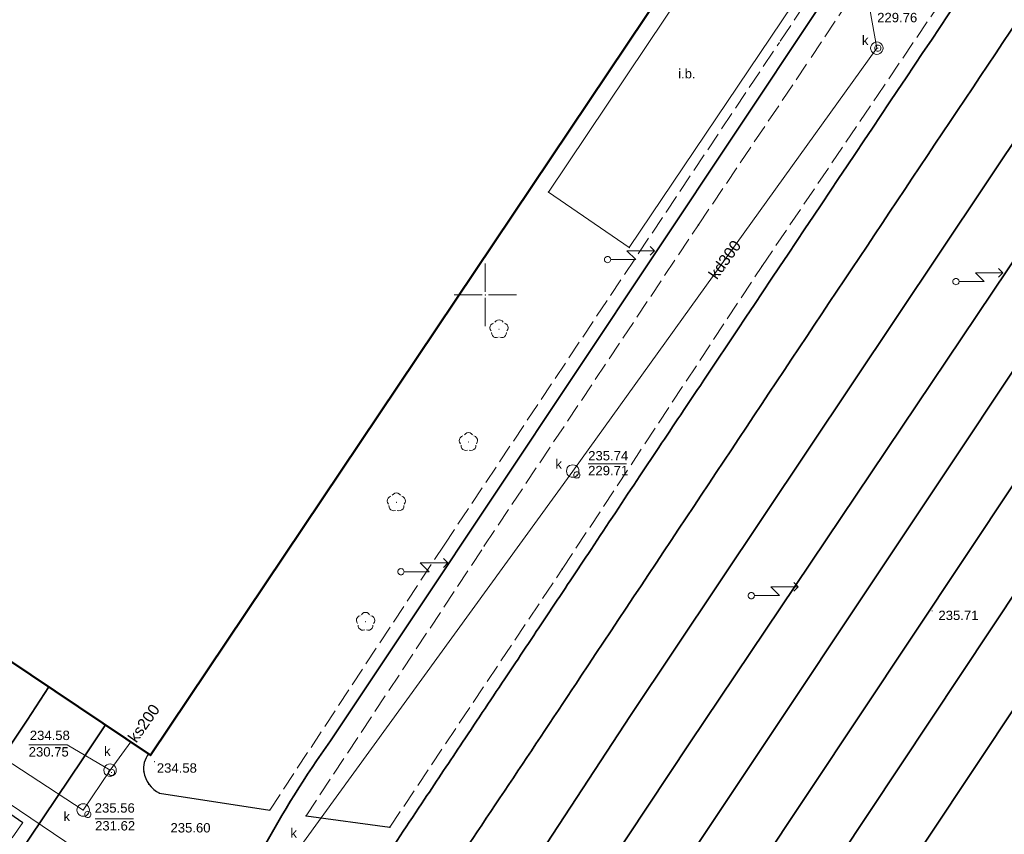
# Model space of a CAD drawing. Header units: metres. Extents: x 6603648 to 6604252, y 5739748 to 5740166.
# Tile 31 of 114: x 6603863 to 6603942, y 5739907 to 5739972. Entities that reach past the tile are written whole.
import ezdxf
from ezdxf.enums import TextEntityAlignment as Align

# ---------------------------------------------------------------- set-up
doc = ezdxf.new("R2010")
doc.units = ezdxf.units.M
doc.header["$PDSIZE"] = 0.75
doc.linetypes.add('ARK_LIN', pattern=[50, 50, 0])
doc.linetypes.add('PRZER3-1', pattern=[2, 1.5, -0.5])
doc.layers.get('0').update_dxf_attribs({"linetype": 'CONTINUOUS'})
for name, color, linetype, lineweight, true_color in [('GESBZO', 7, 'CONTINUOUS', 50, 0x0a0909), ('GSLKOU', 7, 'CONTINUOUS', 18, 0x0a0909), ('GSLKRW', 7, 'CONTINUOUS', 25, 0x0a0909), ('GSLTTR', 7, 'CONTINUOUS', 35, 0x0a0909), ('GSPPRB', 7, 'CONTINUOUS', 18, 0x0a0909), ('GSPRDL', 7, 'CONTINUOUS', 18, 0x008000), ('GSPWPS', 7, 'CONTINUOUS', 13, 0x0a0909), ('GSPWPS_O', 7, 'CONTINUOUS', 13, 0x0a0909), ('GSSIIN', 7, 'CONTINUOUS', 18, 0x0a0909), ('GSSIIN_O', 7, 'CONTINUOUS', 18, 0x0a0909), ('GULKDP', 7, 'CONTINUOUS', 18, 0x803300), ('GULKDP_O', 7, 'CONTINUOUS', 18, 0x803300), ('GULKSP', 7, 'CONTINUOUS', 18, 0x803300), ('GULKSP_O', 7, 'CONTINUOUS', 18, 0x803300), ('GUPISL', 7, 'CONTINUOUS', 18, 0x0a0909), ('GUPKSD', 7, 'CONTINUOUS', 18, 0x803300), ('GUPKWZ', 7, 'CONTINUOUS', 18, 0x0a0909), ('GUPKWZ_O', 7, 'CONTINUOUS', 18, 0x0a0909)]:
    doc.layers.add(name, color=color, linetype=linetype, lineweight=lineweight, true_color=true_color)
doc.layers.add('GUPKSH', color=7, linetype='CONTINUOUS', true_color=0x803300)
doc.layers.add('GUPKSH_O', color=7, linetype='CONTINUOUS', true_color=0x803300)
doc.layers.add('PKT_ARK', color=7, linetype='ARK_LIN', lineweight=18)
doc.styles.add('Arial', font='arial.ttf')

# ---------------------------------------------------------------- blocks, each defined once
blk = doc.blocks.new('GSPPRB0')
at = {"color": 0, "lineweight": 18}
blk.add_lwpolyline([(-0.007955, 0.0225), (0.007955, 0.0225), (0.0225, 0.007955), (0.0225, -0.007955), (0.007955, -0.0225), (-0.007955, -0.0225), (-0.0225, -0.007955), (-0.0225, 0.007955)], close=True, dxfattribs=at)
blk = doc.blocks.new('GSPWPS1')
blk.add_hatch(color=0).paths.add_polyline_path([(0, 0.045), (-0.011647, 0.043467), (-0.0225, 0.038971), (-0.03182, 0.03182), (-0.038971, 0.0225), (-0.043467, 0.011647), (-0.045, 0), (-0.043467, -0.011647), (-0.038971, -0.0225), (-0.03182, -0.03182), (-0.0225, -0.038971), (-0.011647, -0.043467), (0, -0.045), (0.011647, -0.043467), (0.0225, -0.038971), (0.03182, -0.03182), (0.038971, -0.0225), (0.043467, -0.011647), (0.045, 0), (0.043467, 0.011647), (0.038971, 0.0225), (0.03182, 0.03182), (0.0225, 0.038971), (0.011647, 0.043467)])
blk = doc.blocks.new('GUPISL1_5')
at = {"color": 0}
for points in [[(3.396745, 1.05234), (3.75, 0.7), (3.396745, 0.34766)], [(0.25, 0), (2.25, 0), (1.55, 0.7), (3.75, 0.7)]]:
    blk.add_lwpolyline(points, dxfattribs=at)
blk.add_lwpolyline([(0.25, 0), (0.241481, -0.064705), (0.216506, -0.125), (0.176777, -0.176777), (0.125, -0.216506), (0.064705, -0.241481), (0, -0.25), (-0.064705, -0.241481), (-0.125, -0.216506), (-0.176777, -0.176777), (-0.216506, -0.125), (-0.241481, -0.064705), (-0.25, 0), (-0.241481, 0.064705), (-0.216506, 0.125), (-0.176777, 0.176777), (-0.125, 0.216506), (-0.064705, 0.241481), (0, 0.25), (0.064705, 0.241481), (0.125, 0.216506), (0.176777, 0.176777), (0.216506, 0.125), (0.241481, 0.064705)], close=True, dxfattribs=at)
blk = doc.blocks.new('GUPKWZ1_1')
at = {"color": 0}
blk.add_lwpolyline([(0.25, 0), (0.241481, -0.064705), (0.216506, -0.125), (0.176777, -0.176777), (0.125, -0.216506), (0.064705, -0.241481), (0, -0.25), (-0.064705, -0.241481), (-0.125, -0.216506), (-0.176777, -0.176777), (-0.216506, -0.125), (-0.241481, -0.064705), (-0.25, 0), (-0.241481, 0.064705), (-0.216506, 0.125), (-0.176777, 0.176777), (-0.125, 0.216506), (-0.064705, 0.241481), (0, 0.25), (0.064705, 0.241481), (0.125, 0.216506), (0.176777, 0.176777), (0.216506, 0.125), (0.241481, 0.064705)], close=True, dxfattribs=at)
blk = doc.blocks.new('GUPKSD1_1')
at = {"color": 0}
blk.add_lwpolyline([(0.5, 0), (0.482963, -0.12941), (0.433013, -0.25), (0.353553, -0.353553), (0.25, -0.433013), (0.12941, -0.482963), (0, -0.5), (-0.12941, -0.482963), (-0.25, -0.433013), (-0.353553, -0.353553), (-0.433013, -0.25), (-0.482963, -0.12941), (-0.5, 0), (-0.482963, 0.12941), (-0.433013, 0.25), (-0.353553, 0.353553), (-0.25, 0.433013), (-0.12941, 0.482963), (0, 0.5), (0.12941, 0.482963), (0.25, 0.433013), (0.353553, 0.353553), (0.433013, 0.25), (0.482963, 0.12941)], close=True, dxfattribs=at)
blk = doc.blocks.new('GSPRDL1')
blk.add_hatch(color=0).paths.add_polyline_path([(-0.045, 0), (-0.042798, -0.013906), (-0.036406, -0.02645), (-0.02645, -0.036406), (-0.013906, -0.042798), (0, -0.045), (0.013906, -0.042798), (0.02645, -0.036406), (0.036406, -0.02645), (0.042798, -0.013906), (0.045, 0), (0.042798, 0.013906), (0.036406, 0.02645), (0.02645, 0.036406), (0.013906, 0.042798), (0, 0.045), (-0.013906, 0.042798), (-0.02645, 0.036406), (-0.036406, 0.02645), (-0.042798, 0.013906)])
at = {"color": 0}
for points in [[(-0.646351, 0.068773), (-0.677512, 0.194901), (-0.663766, 0.324092), (-0.606763, 0.440839), (-0.513345, 0.531129), (-0.394725, 0.584125), (-0.265141, 0.593465)], [(-0.134326, 0.635969), (-0.024001, 0.70458), (0.103115, 0.731429), (0.231763, 0.713292), (0.346501, 0.652348), (0.433559, 0.55591), (0.482485, 0.435555)], [(0.563333, 0.324277), (0.662679, 0.240553), (0.727494, 0.127956), (0.75, 0), (0.727494, -0.127956), (0.662679, -0.240553), (0.563333, -0.324277)], [(-0.265141, -0.593465), (-0.394725, -0.584125), (-0.513345, -0.531129), (-0.606763, -0.440839), (-0.663766, -0.324092), (-0.677512, -0.194901), (-0.646351, -0.068773)], [(0.482485, -0.435555), (0.433559, -0.55591), (0.346501, -0.652348), (0.231763, -0.713292), (0.103115, -0.731429), (-0.024001, -0.70458), (-0.134326, -0.635969)]]:
    blk.add_lwpolyline(points, dxfattribs=at)
blk = doc.blocks.new('GUPKSH1')
blk.add_hatch(color=0).paths.add_polyline_path([(0, 0.045), (-0.011647, 0.043467), (-0.0225, 0.038971), (-0.03182, 0.03182), (-0.038971, 0.0225), (-0.043467, 0.011647), (-0.045, 0), (-0.043467, -0.011647), (-0.038971, -0.0225), (-0.03182, -0.03182), (-0.0225, -0.038971), (-0.011647, -0.043467), (0, -0.045), (0.011647, -0.043467), (0.0225, -0.038971), (0.03182, -0.03182), (0.038971, -0.0225), (0.043467, -0.011647), (0.045, 0), (0.043467, 0.011647), (0.038971, 0.0225), (0.03182, 0.03182), (0.0225, 0.038971), (0.011647, 0.043467)])
blk = doc.blocks.new('ASS_SYM', base_point=(826.5, 303.25))
at = {"layer": 'PKT_ARK'}
for p, q in [((826.5, 303.5), (826.5, 305.75)), ((826.25, 303.25), (824, 303.25)), ((826.5, 303), (826.5, 300.75)), ((826.75, 303.25), (829, 303.25))]:
    blk.add_line(p, q, dxfattribs=at)
blk.add_point((826.5, 303.25), dxfattribs=at)
blk.add_point((826.5, 303.25), dxfattribs=at)

msp = doc.modelspace()

# ---------------------------------------------------------------- linework, layer by layer
at = {"layer": 'GESBZO', "color": 18, "linetype": 'Continuous', "lineweight": 50, "true_color": 0x0a0909}
msp.add_lwpolyline([(6603844.91, 5740034.49), (6603839.9, 5740027), (6603875.35, 5740003.17), (6603880.41, 5740010.65), (6603920.5, 5739983.7), (6603873.22, 5739913.17), (6603833.08, 5739940.09), (6603838.08, 5739947.56), (6603802.57, 5739971.43), (6603797.54, 5739963.94), (6603767.37, 5739984.2), (6603814.71, 5740054.71)], close=True, dxfattribs=at)
at = {"layer": 'GSLKOU', "color": 18, "linetype": 'PRZER3-1', "lineweight": 18, "true_color": 0x0a0909}
for points in [[(6603932.219, 5739983.199), (6603923.537, 5739970.203)], [(6603934.655, 5739981.898), (6603925.81, 5739968.588)], [(6603939.865, 5739978.461), (6603931.394, 5739965.959)], [(6603914.468, 5739956.618), (6603923.537, 5739970.203)], [(6603917.059, 5739955.6), (6603925.81, 5739968.588)], [(6603922.136, 5739952.281), (6603931.394, 5739965.959)], [(6603896.708, 5739929.987), (6603914.468, 5739956.618)], [(6603899.92, 5739929.911), (6603917.059, 5739955.6)], [(6603906.159, 5739928.056), (6603922.136, 5739952.281)], [(6603882.76, 5739908.783), (6603896.708, 5739929.987)], [(6603885.66, 5739908.321), (6603899.92, 5739929.911)], [(6603892.37, 5739907.415), (6603906.159, 5739928.056)], [(6603862.985, 5739907.797), (6603850.998, 5739890.073)]]:
    msp.add_lwpolyline(points, dxfattribs=at)
at = {"layer": 'GSLKRW', "color": 18, "linetype": 'Continuous', "lineweight": 25, "true_color": 0x0a0909}
msp.add_lwpolyline([(6603873.058, 5739913.281, 0.200701), (6603872.667, 5739911.832, 0.224892), (6603873.921, 5739910.126), (6603882.76, 5739908.783)], format="xyb", dxfattribs=at)
for points in [[(6603860.552, 5739909.458), (6603862.985, 5739907.797)], [(6603885.66, 5739908.321), (6603892.37, 5739907.415)]]:
    msp.add_lwpolyline(points, dxfattribs=at)
at = {"layer": 'GSLTTR', "color": 18, "linetype": 'Continuous', "lineweight": 35, "true_color": 0x0a0909}
for points in [[(6603878.4, 5739896.29), (6603880.115, 5739901.272, -0.02017), (6603882.138, 5739905.528, -0.030689), (6603887.61, 5739914.314), (6603894.404, 5739924.478), (6603932.977, 5739982.441), (6603966.705, 5740032.718), (6603970.077, 5740037.685), (6603972.989, 5740041.965, -0.021755), (6603974.631, 5740044.176, -0.02596), (6603976.732, 5740046.516, -0.034591), (6603979.135, 5740048.682, -0.041855), (6603981.681, 5740050.419, -0.039544), (6603984.86, 5740051.84, -0.076457), (6603991.862, 5740053.146)], [(6603884.95, 5739894.15), (6603888.576, 5739899.768), (6603891.23, 5739903.766, -0.000339), (6603895.146, 5739909.655, -0.000094), (6603898.187, 5739914.216, 0.000092), (6603901.786, 5739919.609, 0.000142), (6603905.132, 5739924.628, 0.000294), (6603908.465, 5739929.632, -0.000752), (6603912.368, 5739935.51, -0.000069), (6603915.861, 5739940.737, -0.000065), (6603920.19, 5739947.212, -0.000567), (6603941.783, 5739979.45, -0.004204), (6603964.061, 5740012.546, 0.002133), (6603969.414, 5740020.322, 0.000681), (6603973.903, 5740026.955, -0.000465), (6603977.272, 5740031.958, -0.006193), (6603980.087, 5740036.124, 0.007488), (6603981.751, 5740038.486, -0.031936), (6603984.406, 5740042.596, -0.04469), (6603987.458, 5740046.226, -0.061663), (6603991.027, 5740049.201, -0.054864), (6603994.921, 5740051.114, -0.039829), (6604001.313, 5740052.565)], [(6603896.25, 5739892.88), (6603911.631, 5739916.334), (6603950.637, 5739974.765), (6603974.788, 5740010.882), (6603979.5, 5740017.849, -0.000192), (6603983.94, 5740024.508, -0.001582), (6603986.204, 5740027.9, 0.000426), (6603988.97, 5740031.98, 0.004336), (6603993.815, 5740039.164, -0.036542), (6603995.936, 5740042.396, -0.023585), (6603997.69, 5740044.459, -0.03739), (6604000.116, 5740046.765, -0.047473), (6604003.608, 5740049.112, -0.040836), (6604006.48, 5740050.414, -0.06058), (6604013.511, 5740051.817)], [(6603907.47, 5739891.72), (6603959.098, 5739969.244), (6603986.911, 5740010.264), (6603996.213, 5740024.022), (6603999.054, 5740028.236), (6604001.548, 5740031.898), (6604004.612, 5740036.486, -0.022703), (6604006.814, 5740039.93, -0.028265), (6604009.033, 5740042.819, -0.0332), (6604011.444, 5740045.328, -0.033324), (6604013.909, 5740047.316, -0.038936), (6604016.259, 5740048.77, -0.035485), (6604018.729, 5740049.816, -0.028406), (6604020.906, 5740050.418, -0.05685), (6604026.813, 5740050.914)], [(6603918.53, 5739890.25), (6603967.354, 5739963.72), (6603998.333, 5740009.765), (6604011.058, 5740028.486), (6604015.654, 5740035.184, -0.01128), (6604017.415, 5740037.975, -0.01685), (6604019.277, 5740040.65, -0.034438), (6604021.279, 5740043.153, -0.03057), (6604023.336, 5740045.131, -0.025118), (6604025.371, 5740046.679, -0.035187), (6604027.47, 5740047.97, -0.026479), (6604029.461, 5740048.856, -0.029223), (6604031.315, 5740049.468, -0.059118), (6604037.573, 5740050.167)], [(6603901.36, 5739891.53), (6603916.374, 5739914.169), (6603955.103, 5739971.81), (6603980.959, 5740010.601, 0.026695), (6603983.431, 5740014.593, 0.023228), (6603984.865, 5740017.451, 0.008916), (6603986.018, 5740020.406, -0.006077), (6603987.85, 5740025.899, -0.016236), (6603989.33, 5740030.039, -0.042441), (6603993.815, 5740039.164)], [(6603890.56, 5739893.46), (6603896.116, 5739902.176, 0.000041), (6603907.659, 5739919.48, -0.001358), (6603946.278, 5739977.418, 0.000034), (6603959.449, 5739997.022, 0.00105), (6603968.392, 5740010.336, 0.023015), (6603970.977, 5740014.207, 0.021063), (6603972.91, 5740017.72, 0.021733), (6603974.872, 5740022.245, -0.013064), (6603976.367, 5740026.691, -0.011544), (6603978.438, 5740031.854, -0.017105), (6603979.474, 5740034.203, -0.012345), (6603981.751, 5740038.486)], [(6603913.36, 5739891.38), (6603963.299, 5739966.418), (6603992.674, 5740010.235, 0.036233), (6603995.876, 5740016.153), (6603996.989, 5740018.674), (6603999.115, 5740024.634, -0.012661), (6603999.992, 5740027.05, -0.03074), (6604002.179, 5740031.811), (6604004.612, 5740036.486)], [(6603924.71, 5739890.45), (6603971.58, 5739960.908), (6604003.854, 5740009.079), (6604005.813, 5740012.082, 0.018725), (6604007.31, 5740015.026, 0.032928), (6604010.121, 5740022.588), (6604012.117, 5740027.69), (6604013.461, 5740030.853), (6604015.654, 5740035.184)], [(6603865.08, 5739918.63), (6603863.33, 5739915.97), (6603857.29, 5739906.95, 0.030318), (6603854.12, 5739901.47, 0.0104), (6603851.63, 5739895.63, -0.041478), (6603845.51, 5739879.98)], [(6603869.61, 5739915.59), (6603867.79, 5739912.89), (6603858.25, 5739898.71), (6603848.71, 5739884.46), (6603845.51, 5739879.98, -0.017346), (6603843.71, 5739876.89, -0.008849), (6603842.85, 5739875.57, -0.04593), (6603839.79, 5739871.56, -0.062973), (6603835.88, 5739868.05, -0.065829), (6603831.29, 5739865.65, -0.061899), (6603826.17, 5739864.52, -0.064893), (6603820.85, 5739864.69, -0.068151), (6603816.04, 5739866.13), (6603811.42, 5739868.7)]]:
    msp.add_lwpolyline(points, format="xyb", dxfattribs=at)
at = {"layer": 'GSSIIN', "color": 18, "linetype": 'Continuous', "lineweight": 18, "true_color": 0x0a0909}
msp.add_lwpolyline([(6603920.69, 5739981.56), (6603927.2, 5739977.1), (6603911.53, 5739953.79), (6603905.07, 5739958.23)], close=True, dxfattribs=at)
at = {"layer": 'GULKDP', "color": 36, "linetype": 'Continuous', "lineweight": 18, "true_color": 0x803300}
for points in [[(6603928.409, 5739986.124), (6603931.338, 5739969.739), (6603907.001, 5739935.904), (6603885.465, 5739906.206), (6603872.694, 5739902)], [(6603872.694, 5739902), (6603808.053, 5739945.704)]]:
    msp.add_lwpolyline(points, dxfattribs=at)
at = {"layer": 'GULKSP', "color": 36, "linetype": 'Continuous', "lineweight": 18, "true_color": 0x803300}
for points in [[(6603867.827, 5739908.784), (6603855.074, 5739917.096), (6603845.96, 5739923.036), (6603835.483, 5739929.864), (6603816.372, 5739942.32), (6603794.163, 5739956.998)], [(6603871.638, 5739914.232), (6603869.973, 5739911.968), (6603867.827, 5739908.784)]]:
    msp.add_lwpolyline(points, dxfattribs=at)
at = {"layer": 'GUPKSH_O', "color": 36, "linetype": 'Continuous', "lineweight": 13, "true_color": 0x803300, "flags": 128}
for points in [[(6603908.235, 5739936.488), (6603911.315, 5739936.488)], [(6603869.973, 5739911.968), (6603866.545, 5739913.986), (6603863.465, 5739913.986)], [(6603868.777, 5739908.069), (6603871.857, 5739908.069)]]:
    msp.add_lwpolyline(points, dxfattribs=at)

# ---------------------------------------------------------------- block references
at = {"layer": 'GSPPRB', "color": 18, "linetype": 'Continuous', "lineweight": 18, "true_color": 0x0a0909, "rotation": 90}
for p in [(6603905.07, 5739958.23), (6603917.059, 5739955.6), (6603911.53, 5739953.79), (6603922.136, 5739952.281), (6603920.19, 5739947.212), (6603915.861, 5739940.737), (6603912.368, 5739935.51), (6603899.92, 5739929.911), (6603908.465, 5739929.632), (6603906.159, 5739928.056), (6603905.132, 5739924.628), (6603894.404, 5739924.478), (6603901.786, 5739919.609), (6603907.659, 5739919.48), (6603865.08, 5739918.63), (6603863.33, 5739915.97), (6603911.631, 5739916.334), (6603869.61, 5739915.59), (6603887.61, 5739914.314), (6603898.187, 5739914.216), (6603916.374, 5739914.169), (6603867.79, 5739912.89), (6603873.058, 5739913.281), (6603873.22, 5739913.17), (6603872.667, 5739911.832), (6603873.086, 5739910.86), (6603873.921, 5739910.126), (6603895.146, 5739909.655), (6603884.352, 5739909.379), (6603882.76, 5739908.783), (6603885.66, 5739908.321), (6603892.37, 5739907.415)]:
    msp.add_blockref('GSPPRB0', p, dxfattribs=at)
at = {"layer": 'GSPRDL', "color": 96, "linetype": 'Continuous', "lineweight": 18, "true_color": 0x008000, "rotation": 90}
for p in [(6603901.102, 5739947.259), (6603898.653, 5739938.228), (6603892.888, 5739933.401), (6603890.42, 5739923.85)]:
    msp.add_blockref('GSPRDL1', p, dxfattribs=at)
at = {"layer": 'GSPWPS', "color": 18, "linetype": 'Continuous', "lineweight": 13, "true_color": 0x0a0909, "rotation": 90}
for p in [(6603935.764, 5739924.712), (6603873.54, 5739912.652)]:
    msp.add_blockref('GSPWPS1', p, dxfattribs=at)
at = {"layer": 'GUPISL', "color": 18, "linetype": 'Continuous', "lineweight": 18, "true_color": 0x0a0909, "rotation": 359.9999974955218}
for p in [(6603909.792, 5739952.826), (6603937.67, 5739951.065), (6603893.25, 5739927.852), (6603921.292, 5739925.934)]:
    msp.add_blockref('GUPISL1_5', p, dxfattribs=at)
at = {"layer": 'GUPKSD', "color": 36, "linetype": 'Continuous', "lineweight": 18, "true_color": 0x803300, "rotation": 90}
for p in [(6603931.338, 5739969.739), (6603907.001, 5739935.904), (6603869.973, 5739911.968), (6603867.827, 5739908.784)]:
    msp.add_blockref('GUPKSD1_1', p, dxfattribs=at)
at = {"layer": 'GUPKSH', "color": 36, "linetype": 'Continuous', "lineweight": 5, "true_color": 0x803300, "rotation": 90}
for p in [(6603931.338, 5739969.739), (6603931.418, 5739969.74), (6603907.001, 5739935.904), (6603907.328, 5739935.591), (6603869.973, 5739911.968), (6603870.087, 5739911.79), (6603867.827, 5739908.784), (6603868.194, 5739908.431)]:
    msp.add_blockref('GUPKSH1', p, dxfattribs=at)
at = {"layer": 'GUPKWZ', "color": 18, "linetype": 'Continuous', "lineweight": 18, "true_color": 0x0a0909, "rotation": 90}
for p in [(6603931.418, 5739969.74), (6603907.328, 5739935.591), (6603870.087, 5739911.79), (6603868.194, 5739908.431)]:
    msp.add_blockref('GUPKWZ1_1', p, dxfattribs=at)
at = {"layer": 'PKT_ARK', "linetype": 'Continuous'}
msp.add_blockref('ASS_SYM', (6603900, 5739950), dxfattribs=at)

# ---------------------------------------------------------------- texts
at = {"layer": 'GSPWPS_O', "color": 18, "linetype": 'Continuous', "lineweight": 0, "true_color": 0x0a0909, "style": 'Arial'}
for s, p in [('235.71', (6603936.267, 5739923.985)), ('234.58', (6603873.719, 5739911.771))]:
    msp.add_text(s, height=0.75, rotation=360, dxfattribs=at).set_placement(p)
at = {"layer": 'GSSIIN_O', "color": 18, "linetype": 'Continuous', "lineweight": 0, "true_color": 0x0a0909, "style": 'Arial'}
msp.add_text('i.b.', height=0.75, rotation=360, dxfattribs=at).set_placement((6603916.135, 5739967.323), align=Align.CENTER)
at = {"layer": 'GULKDP_O', "color": 36, "linetype": 'Continuous', "lineweight": 0, "true_color": 0x803300, "style": 'Arial'}
msp.add_text('kd300', height=0.9, rotation=54.27284, dxfattribs=at).set_placement((6603919.535, 5739952.559), align=Align.CENTER)
at = {"layer": 'GULKSP_O', "color": 36, "linetype": 'Continuous', "lineweight": 0, "true_color": 0x803300, "style": 'Arial'}
msp.add_text('ks200', height=0.9, rotation=54.86129, dxfattribs=at).set_placement((6603873.044, 5739915.47), align=Align.CENTER)
at = {"layer": 'GUPKSH_O', "color": 36, "linetype": 'Continuous', "lineweight": 0, "true_color": 0x803300, "style": 'Arial'}
for s, p in [('229.76', (6603931.367, 5739971.812)), ('235.74', (6603908.237, 5739936.755)), ('229.71', (6603908.235, 5739935.565)), ('234.58', (6603863.552, 5739914.382)), ('230.75', (6603863.465, 5739913.064)), ('235.56', (6603868.748, 5739908.574)), ('231.62', (6603868.777, 5739907.146)), ('235.60', (6603874.81, 5739906.986))]:
    msp.add_text(s, height=0.75, rotation=360, dxfattribs=at).set_placement(p)
at = {"layer": 'GUPKWZ_O', "color": 18, "linetype": 'Continuous', "lineweight": 0, "true_color": 0x0a0909, "style": 'Arial'}
for p in [(6603930.668, 5739969.99), (6603906.135, 5739936.093), (6603870.019, 5739913.119), (6603866.775, 5739907.895), (6603884.93, 5739906.571)]:
    msp.add_text('k', height=0.75, rotation=360, dxfattribs=at).set_placement(p, align=Align.RIGHT)

doc.saveas('drawing.dxf')
